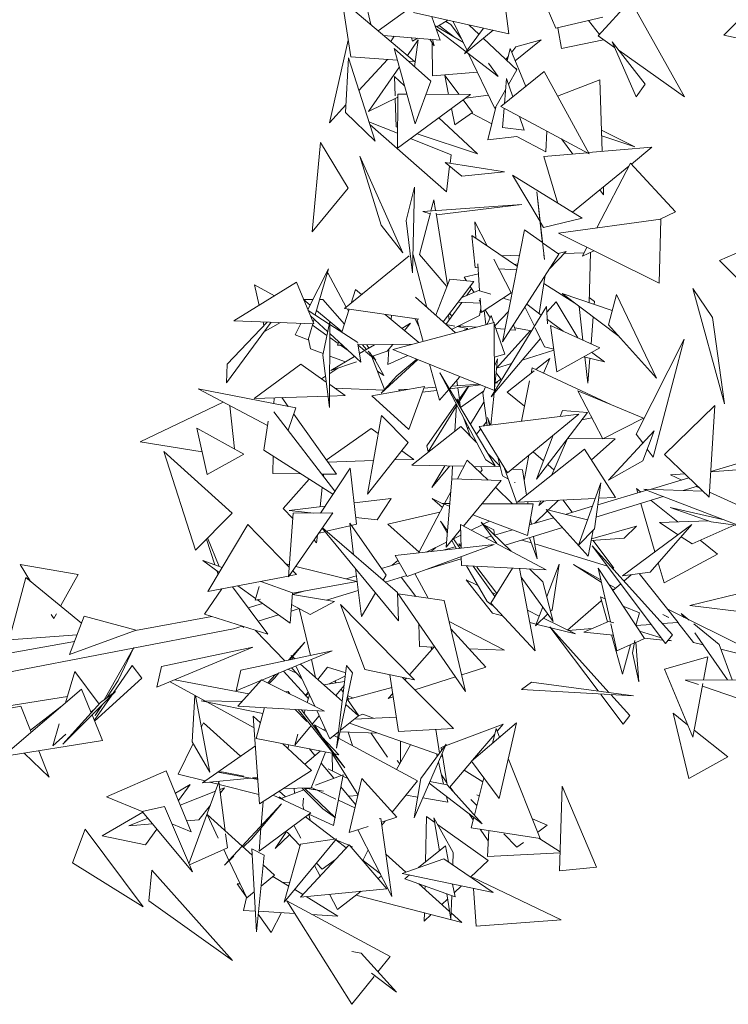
# Model space of a CAD drawing. Header units: metres. Extents: x -14.5 to 19.7, y -19.1 to 4.
# Tile 213 of 218: x 19.096 to 19.402, y 2.333 to 2.76. Entities that reach past the tile are written whole.
import ezdxf

# ---------------------------------------------------------------- set-up
doc = ezdxf.new("R2010")
doc.units = ezdxf.units.M
doc.layers.add('G-IMPT', color=7, linetype='Continuous', lineweight=5)
doc.layers.add('L-PLNT', color=7, linetype='Continuous', lineweight=5, true_color=0x005900)

# ---------------------------------------------------------------- blocks, each defined once
blk = doc.blocks.new('ÁRVORES ORNAMENTAIS - Pequeno e Médio Porte - Ipê-roxo-2976198-A')
at = {"layer": 'G-IMPT', "color": 253, "true_color": 0xaaaaaa}
for p, q in [((8.85274, 2.75586), (8.83804, 2.78985)), ((8.82912, 2.77915), (8.83244, 2.75345)), ((8.76402, 2.74344), (8.76028, 2.76787)), ((8.79169, 2.74144), (8.76028, 2.76787)), ((8.77034, 2.76834), (8.77274, 2.75739)), ((8.79605, 2.76933), (8.77589, 2.75473)), ((8.87115, 2.75253), (8.88512, 2.76785)), ((8.88512, 2.76785), (8.90841, 2.72609)), ((8.83244, 2.75345), (8.79113, 2.76259)), ((8.92552, 2.75282), (8.93767, 2.76514)), ((8.7991, 2.76082), (8.80272, 2.75074)), ((8.81276, 2.74962), (8.80053, 2.75685)), ((8.80124, 2.75643), (8.80607, 2.75928)), ((8.8091, 2.75178), (8.80226, 2.75704)), ((8.80738, 2.75739), (8.80513, 2.75873)), ((8.80738, 2.75739), (8.81196, 2.7513)), ((8.81436, 2.74627), (8.80838, 2.75877)), ((8.81953, 2.75328), (8.81532, 2.75724)), ((8.85274, 2.75586), (8.87307, 2.76066)), ((8.87165, 2.75307), (8.86695, 2.75921)), ((8.77828, 2.75272), (8.80272, 2.75074)), ((8.81393, 2.74568), (8.80096, 2.75564)), ((8.82145, 2.75588), (8.81322, 2.74472)), ((8.82569, 2.75494), (8.81322, 2.74472)), ((8.8553, 2.74709), (8.8536, 2.75607)), ((8.87115, 2.75253), (8.87822, 2.74751)), ((8.92552, 2.75282), (8.94525, 2.74852)), ((8.76291, 2.7507), (8.75482, 2.71497)), ((8.7828, 2.75235), (8.78134, 2.75015)), ((8.78857, 2.74406), (8.79327, 2.75082)), ((8.79079, 2.75028), (8.79028, 2.75175)), ((8.79079, 2.75028), (8.79291, 2.75153)), ((8.79169, 2.73918), (8.79327, 2.75082)), ((8.7983, 2.75109), (8.80019, 2.74816)), ((8.79927, 2.7496), (8.79944, 2.73523)), ((8.80019, 2.74816), (8.79944, 2.751)), ((8.83595, 2.73782), (8.82145, 2.75147)), ((8.83522, 2.74181), (8.8464, 2.75084)), ((8.83542, 2.7478), (8.8464, 2.75084)), ((8.87334, 2.75086), (8.8553, 2.74709)), ((8.87714, 2.74999), (8.89144, 2.73167)), ((8.87714, 2.74999), (8.88749, 2.72613)), ((8.78289, 2.7471), (8.79867, 2.73291)), ((8.78289, 2.7471), (8.79196, 2.71445)), ((8.82784, 2.73499), (8.81417, 2.7455)), ((8.82643, 2.72107), (8.81506, 2.74481)), ((8.83178, 2.74174), (8.83309, 2.74702)), ((8.83977, 2.73063), (8.83309, 2.74702)), ((8.83542, 2.7478), (8.83369, 2.74555)), ((8.88015, 2.74614), (8.90841, 2.72609)), ((8.76306, 2.74309), (8.76171, 2.71932)), ((8.76306, 2.74309), (8.77459, 2.70701)), ((8.76402, 2.74344), (8.78431, 2.74197)), ((8.78001, 2.74228), (8.76761, 2.72884)), ((8.78896, 2.74164), (8.79169, 2.74144)), ((8.82361, 2.7407), (8.82784, 2.73499)), ((8.83227, 2.7437), (8.83119, 2.7423)), ((8.77174, 2.7198), (8.78512, 2.73908)), ((8.79944, 2.73523), (8.81887, 2.73686)), ((8.80641, 2.72723), (8.80473, 2.73541)), ((8.80473, 2.73541), (8.81092, 2.72721)), ((8.829, 2.72194), (8.84773, 2.73706)), ((8.83595, 2.73782), (8.83235, 2.73148)), ((8.83499, 2.73876), (8.83585, 2.73828)), ((8.84773, 2.73706), (8.86725, 2.70154)), ((8.78302, 2.73501), (8.78328, 2.72661)), ((8.78302, 2.73501), (8.78737, 2.73096)), ((8.79867, 2.73291), (8.79196, 2.71445)), ((8.83147, 2.73409), (8.83055, 2.72319)), ((8.83147, 2.73409), (8.83416, 2.7261)), ((8.87185, 2.73346), (8.85354, 2.72649)), ((8.87185, 2.73346), (8.87285, 2.7025)), ((8.89144, 2.73167), (8.88749, 2.72613)), ((8.78431, 2.70395), (8.78442, 2.72733)), ((8.78431, 2.70395), (8.8159, 2.72719)), ((8.78442, 2.72733), (8.78839, 2.72731)), ((8.79662, 2.72727), (8.8159, 2.72719)), ((8.82365, 2.72688), (8.81365, 2.72554)), ((8.83106, 2.72922), (8.82643, 2.72107)), ((8.7619, 2.72265), (8.75482, 2.71497)), ((8.78441, 2.72604), (8.77174, 2.7198)), ((8.78332, 2.72551), (8.7837, 2.71322)), ((8.81271, 2.72484), (8.81679, 2.71944)), ((8.76171, 2.71932), (8.77459, 2.70701)), ((8.80913, 2.71402), (8.80767, 2.72113)), ((8.80913, 2.71402), (8.81679, 2.71944)), ((8.82503, 2.71453), (8.81625, 2.71906)), ((8.82331, 2.70762), (8.82682, 2.72176)), ((8.829, 2.72194), (8.86725, 2.70154)), ((8.83039, 2.7212), (8.82969, 2.71296)), ((8.78434, 2.71037), (8.77192, 2.71537)), ((8.80542, 2.68501), (8.7723, 2.71417)), ((8.80222, 2.71713), (8.81894, 2.70156)), ((8.83701, 2.71767), (8.83902, 2.71169)), ((8.7837, 2.71322), (8.78435, 2.713)), ((8.7928, 2.7102), (8.81894, 2.70156)), ((8.82969, 2.71296), (8.83902, 2.71169)), ((8.84887, 2.71134), (8.84848, 2.70242)), ((8.87255, 2.71177), (8.88699, 2.70456)), ((8.75092, 2.70637), (8.74733, 2.66769)), ((8.75092, 2.70637), (8.7629, 2.68658)), ((8.80746, 2.70107), (8.78996, 2.70811)), ((8.83588, 2.70895), (8.82331, 2.70762)), ((8.84848, 2.70242), (8.83587, 2.70893)), ((8.85517, 2.70798), (8.86013, 2.70141)), ((8.87263, 2.70923), (8.88699, 2.70456)), ((8.84763, 2.70034), (8.86646, 2.70196)), ((8.86699, 2.702), (8.89438, 2.70435)), ((8.88546, 2.69704), (8.89438, 2.70435)), ((8.78654, 2.6587), (8.76796, 2.70053)), ((8.77727, 2.67064), (8.76796, 2.70053)), ((8.83054, 2.6937), (8.80486, 2.69771)), ((8.81206, 2.69184), (8.80486, 2.69771)), ((8.80699, 2.69738), (8.80746, 2.70107)), ((8.85372, 2.68006), (8.84763, 2.70034)), ((8.88505, 2.69749), (8.87057, 2.66945)), ((8.9045, 2.67639), (8.88505, 2.69749)), ((8.80542, 2.68501), (8.80683, 2.69611)), ((8.83054, 2.6937), (8.81206, 2.69184)), ((8.86, 2.6762), (8.88435, 2.69614)), ((8.84595, 2.67221), (8.83397, 2.69221)), ((8.83397, 2.69221), (8.86415, 2.67365)), ((8.7629, 2.68658), (8.74733, 2.66769)), ((8.78799, 2.67262), (8.79168, 2.68701)), ((8.79083, 2.65003), (8.79168, 2.68701)), ((8.8446, 2.68499), (8.8467, 2.66503)), ((8.8446, 2.68499), (8.84791, 2.65571)), ((8.87185, 2.6859), (8.87345, 2.68378)), ((8.87334, 2.68712), (8.87345, 2.68378)), ((8.79872, 2.6768), (8.80002, 2.68166)), ((8.80078, 2.67695), (8.80002, 2.68166)), ((8.79372, 2.65799), (8.79851, 2.67599)), ((8.79524, 2.67655), (8.83809, 2.67964)), ((8.79524, 2.67655), (8.79837, 2.67546)), ((8.80596, 2.64485), (8.80096, 2.6758)), ((8.80108, 2.6751), (8.83809, 2.67964)), ((8.9045, 2.67639), (8.89768, 2.67314)), ((8.78799, 2.67262), (8.79083, 2.65003)), ((8.81821, 2.66498), (8.81772, 2.67201)), ((8.82305, 2.66167), (8.81772, 2.67201)), ((8.8475, 2.66961), (8.84607, 2.67201)), ((8.8475, 2.66961), (8.86415, 2.67365)), ((8.89819, 2.67321), (8.85396, 2.66718)), ((8.89819, 2.67321), (8.8975, 2.64556)), ((8.78654, 2.6587), (8.77727, 2.67064)), ((8.83926, 2.66859), (8.82974, 2.62012)), ((8.84705, 2.66307), (8.83926, 2.66859)), ((8.81781, 2.65227), (8.81646, 2.66617)), ((8.83615, 2.65273), (8.81646, 2.66617)), ((8.8467, 2.66503), (8.84695, 2.66315)), ((8.85404, 2.65813), (8.84708, 2.66305)), ((8.8975, 2.64556), (8.85396, 2.66718)), ((8.84978, 2.65147), (8.85721, 2.65922)), ((8.85373, 2.65834), (8.85721, 2.65922)), ((8.86503, 2.65871), (8.85641, 2.65839)), ((8.86626, 2.66108), (8.86426, 2.65721)), ((8.86925, 2.65959), (8.86426, 2.65721)), ((8.86719, 2.63706), (8.86775, 2.6588)), ((8.92355, 2.65535), (8.9391, 2.66218)), ((8.78934, 2.65732), (8.76128, 2.63453)), ((8.79701, 2.63503), (8.79101, 2.65784)), ((8.80563, 2.64402), (8.79372, 2.65799)), ((8.83348, 2.64141), (8.826, 2.65594)), ((8.83712, 2.65768), (8.82931, 2.6574)), ((8.85404, 2.65813), (8.82974, 2.62012)), ((8.84764, 2.65777), (8.84791, 2.65571)), ((8.92355, 2.65535), (8.95358, 2.62532)), ((8.7455, 2.63407), (8.75443, 2.65175)), ((8.7487, 2.63177), (8.75443, 2.65175)), ((8.81781, 2.65227), (8.81908, 2.6522)), ((8.81976, 2.64223), (8.81896, 2.65394)), ((8.82818, 2.65171), (8.83587, 2.6513)), ((8.83499, 2.65359), (8.83639, 2.65395)), ((8.75409, 2.64998), (8.75371, 2.64924)), ((8.75409, 2.64998), (8.76213, 2.63521)), ((8.8069, 2.64728), (8.80081, 2.63164)), ((8.8069, 2.64728), (8.81734, 2.64629)), ((8.81734, 2.64629), (8.8119, 2.63916)), ((8.81317, 2.64807), (8.81926, 2.64961)), ((8.81317, 2.64807), (8.81411, 2.6466)), ((8.84553, 2.63246), (8.84821, 2.64901)), ((8.74053, 2.64589), (8.71352, 2.62919)), ((8.72236, 2.64476), (8.73102, 2.64001)), ((8.72236, 2.64476), (8.72441, 2.63593)), ((8.74053, 2.64589), (8.74809, 2.62792)), ((8.76606, 2.64285), (8.76416, 2.63687)), ((8.76606, 2.64285), (8.76875, 2.64059)), ((8.81189, 2.63916), (8.81939, 2.64235)), ((8.81408, 2.64009), (8.8163, 2.6432)), ((8.8157, 2.64414), (8.81739, 2.6415)), ((8.81939, 2.64235), (8.82462, 2.64073)), ((8.86096, 2.63692), (8.84762, 2.6454)), ((8.92052, 2.63072), (8.91208, 2.64318)), ((8.91208, 2.64318), (8.92578, 2.59325)), ((8.74771, 2.63846), (8.74364, 2.63851)), ((8.74365, 2.63846), (8.74651, 2.63607)), ((8.75201, 2.6384), (8.7506, 2.63842)), ((8.75201, 2.6384), (8.76129, 2.62782)), ((8.80931, 2.62405), (8.7921, 2.6394)), ((8.8119, 2.63916), (8.80399, 2.6288)), ((8.81958, 2.6381), (8.8201, 2.63729)), ((8.82041, 2.63288), (8.81998, 2.63906)), ((8.82041, 2.63288), (8.83348, 2.64141)), ((8.82993, 2.63909), (8.83278, 2.63821)), ((8.85292, 2.63739), (8.84893, 2.63297)), ((8.86227, 2.62188), (8.85292, 2.63739)), ((8.85551, 2.64103), (8.8772, 2.63367)), ((8.85551, 2.64103), (8.88015, 2.62249)), ((8.86948, 2.63757), (8.86725, 2.63934)), ((8.86948, 2.63757), (8.86938, 2.63632)), ((8.87901, 2.64056), (8.87559, 2.62756)), ((8.87901, 2.64056), (8.89631, 2.60448)), ((8.75477, 2.62783), (8.74563, 2.63377)), ((8.74927, 2.63376), (8.76025, 2.62456)), ((8.76333, 2.63424), (8.76017, 2.62432)), ((8.79356, 2.62995), (8.76128, 2.63453)), ((8.76261, 2.63434), (8.76308, 2.63347)), ((8.80522, 2.6277), (8.81204, 2.63723)), ((8.81048, 2.63731), (8.82013, 2.63685)), ((8.81979, 2.63157), (8.82029, 2.6346)), ((8.82173, 2.63374), (8.82244, 2.62758)), ((8.82219, 2.63404), (8.82442, 2.63058)), ((8.84879, 2.63547), (8.82477, 2.5964)), ((8.82657, 2.62725), (8.83232, 2.63325)), ((8.8394, 2.63523), (8.84353, 2.6269)), ((8.84017, 2.63644), (8.8465, 2.63174)), ((8.84879, 2.63547), (8.84922, 2.62789)), ((8.86289, 2.63547), (8.86453, 2.62085)), ((8.74809, 2.62792), (8.71352, 2.62919)), ((8.75408, 2.62451), (8.74665, 2.63135)), ((8.74779, 2.62862), (8.74817, 2.62995)), ((8.75195, 2.61437), (8.755, 2.62891)), ((8.75489, 2.59176), (8.755, 2.62891)), ((8.77895, 2.63202), (8.79349, 2.6198)), ((8.78155, 2.62983), (8.7817, 2.63163)), ((8.79087, 2.63033), (8.7918, 2.63016)), ((8.79178, 2.6302), (8.79361, 2.62661)), ((8.79538, 2.62031), (8.79264, 2.63008)), ((8.80661, 2.62965), (8.80633, 2.63186)), ((8.80777, 2.63127), (8.80681, 2.63249)), ((8.81979, 2.63157), (8.8077, 2.62549)), ((8.82311, 2.62776), (8.82483, 2.63147)), ((8.82483, 2.63147), (8.82587, 2.6285)), ((8.84911, 2.6298), (8.85591, 2.62476)), ((8.86895, 2.63091), (8.86801, 2.61927)), ((8.92052, 2.63072), (8.92578, 2.59325)), ((8.71025, 2.60236), (8.72961, 2.6286)), ((8.71059, 2.61048), (8.72787, 2.62867)), ((8.72609, 2.62873), (8.72645, 2.62717)), ((8.7337, 2.62845), (8.72701, 2.62474)), ((8.74001, 2.62321), (8.7425, 2.62813)), ((8.74559, 2.62097), (8.7476, 2.62794)), ((8.74742, 2.62733), (8.75373, 2.62287)), ((8.76706, 2.61984), (8.75499, 2.62768)), ((8.82605, 2.62855), (8.78231, 2.6168)), ((8.78987, 2.62817), (8.78616, 2.62596)), ((8.78987, 2.62817), (8.78727, 2.62503)), ((8.80531, 2.62763), (8.80906, 2.62693)), ((8.81014, 2.62672), (8.81477, 2.62586)), ((8.81093, 2.62712), (8.81852, 2.62653)), ((8.81152, 2.62646), (8.81101, 2.62711)), ((8.81289, 2.62501), (8.81477, 2.62586)), ((8.82629, 2.59911), (8.82605, 2.62855)), ((8.82606, 2.62804), (8.82657, 2.62725)), ((8.82606, 2.62797), (8.83067, 2.6148)), ((8.82679, 2.62588), (8.83081, 2.62557)), ((8.84181, 2.62504), (8.82718, 2.60878)), ((8.83311, 2.62539), (8.83535, 2.62521)), ((8.83441, 2.62743), (8.83535, 2.62521)), ((8.83499, 2.62624), (8.84232, 2.62495)), ((8.84388, 2.6262), (8.84795, 2.61798)), ((8.85048, 2.62723), (8.87176, 2.61757)), ((8.85048, 2.62723), (8.85325, 2.60716)), ((8.87559, 2.62756), (8.89631, 2.60448)), ((8.74559, 2.62097), (8.74001, 2.62321)), ((8.74668, 2.61705), (8.7457, 2.62135)), ((8.76843, 2.61131), (8.75498, 2.62368)), ((8.75498, 2.62199), (8.75862, 2.61942)), ((8.84616, 2.62159), (8.82477, 2.5964)), ((8.88757, 2.58017), (8.90838, 2.62132)), ((8.89493, 2.57028), (8.90838, 2.62132)), ((8.74668, 2.61705), (8.7521, 2.61504)), ((8.75884, 2.62013), (8.75837, 2.61866)), ((8.75837, 2.61866), (8.76041, 2.61869)), ((8.75967, 2.61868), (8.76288, 2.61641)), ((8.76715, 2.61925), (8.76843, 2.61131)), ((8.76724, 2.61871), (8.77004, 2.61636)), ((8.76744, 2.61879), (8.79094, 2.61912)), ((8.77428, 2.61888), (8.76783, 2.61504)), ((8.76919, 2.61881), (8.77089, 2.61687)), ((8.77105, 2.61884), (8.77182, 2.61742)), ((8.78224, 2.619), (8.77979, 2.61605)), ((8.78002, 2.61029), (8.78054, 2.61696)), ((8.82629, 2.59911), (8.78231, 2.6168)), ((8.85196, 2.6165), (8.83819, 2.6122)), ((8.84795, 2.61798), (8.85189, 2.61699)), ((8.87176, 2.61757), (8.85325, 2.60716)), ((8.75195, 2.61437), (8.75489, 2.59176)), ((8.75495, 2.61399), (8.7618, 2.61146)), ((8.76573, 2.61379), (8.75548, 2.6077)), ((8.77049, 2.61599), (8.77493, 2.61227)), ((8.77158, 2.61609), (8.77493, 2.61227)), ((8.77251, 2.61556), (8.77287, 2.61462)), ((8.77322, 2.6137), (8.77866, 2.59949)), ((8.77979, 2.61605), (8.77351, 2.61389)), ((8.7737, 2.61396), (8.77413, 2.61318)), ((8.77437, 2.61274), (8.7783, 2.60552)), ((8.7772, 2.59786), (8.79313, 2.61245)), ((8.78002, 2.61029), (8.78877, 2.6142)), ((8.78404, 2.60549), (8.79268, 2.61263)), ((8.82617, 2.61355), (8.83067, 2.6148)), ((8.8262, 2.60961), (8.82759, 2.6128)), ((8.82628, 2.59981), (8.82759, 2.6128)), ((8.85015, 2.61289), (8.84418, 2.60816)), ((8.85015, 2.61289), (8.8474, 2.60665)), ((8.86493, 2.61372), (8.87379, 2.6115)), ((8.86534, 2.61362), (8.86662, 2.60219)), ((8.8675, 2.61308), (8.86662, 2.60219)), ((8.86827, 2.6156), (8.87379, 2.6115)), ((8.71059, 2.61048), (8.71025, 2.60236)), ((8.74243, 2.61051), (8.72231, 2.59564)), ((8.74243, 2.61051), (8.75347, 2.60264)), ((8.75849, 2.60873), (8.75493, 2.60647)), ((8.76649, 2.61148), (8.75548, 2.6077)), ((8.8025, 2.59496), (8.79815, 2.61043)), ((8.83361, 2.61078), (8.82718, 2.60877)), ((8.84204, 2.60645), (8.84253, 2.60893)), ((8.84253, 2.60893), (8.8769, 2.59287)), ((8.75313, 2.60533), (8.75132, 2.60418)), ((8.77563, 2.60741), (8.7783, 2.60552)), ((8.78404, 2.60549), (8.7772, 2.59786)), ((8.82248, 2.56901), (8.80262, 2.60676)), ((8.82648, 2.56654), (8.80262, 2.60676)), ((8.81104, 2.60479), (8.80673, 2.59984)), ((8.81029, 2.60117), (8.80998, 2.60358)), ((8.82904, 2.60403), (8.82653, 2.60227)), ((8.82904, 2.60403), (8.82697, 2.60667)), ((8.84341, 2.60754), (8.83179, 2.59831)), ((8.83792, 2.58574), (8.84141, 2.60332)), ((8.7403, 2.59153), (8.69797, 2.59974)), ((8.728, 2.5839), (8.69797, 2.59974)), ((8.75492, 2.60162), (8.7616, 2.59685)), ((8.77844, 2.59925), (8.75703, 2.60011)), ((8.79591, 2.60081), (8.77321, 2.59675)), ((8.78466, 2.5993), (8.7894, 2.59965)), ((8.78466, 2.5993), (8.7856, 2.59897)), ((8.78916, 2.58218), (8.79591, 2.60081)), ((8.79501, 2.59835), (8.80132, 2.59914)), ((8.79565, 2.60011), (8.80094, 2.60049)), ((8.80644, 2.5995), (8.8025, 2.59496)), ((8.80674, 2.59982), (8.82029, 2.60152)), ((8.80773, 2.60099), (8.81949, 2.60185)), ((8.81041, 2.59441), (8.81492, 2.60085)), ((8.81105, 2.59532), (8.81041, 2.60028)), ((8.81064, 2.59376), (8.81501, 2.60086)), ((8.82117, 2.59798), (8.82234, 2.6007)), ((8.82653, 2.60231), (8.82748, 2.60243)), ((8.82654, 2.60236), (8.82748, 2.60243)), ((8.75426, 2.59662), (8.72231, 2.59564)), ((8.73083, 2.59337), (8.73087, 2.5959)), ((8.73693, 2.59219), (8.73421, 2.596)), ((8.7616, 2.59685), (8.7549, 2.59664)), ((8.78916, 2.58218), (8.77321, 2.59675)), ((8.80995, 2.5944), (8.81003, 2.59551)), ((8.81109, 2.59249), (8.81003, 2.59551)), ((8.82149, 2.59873), (8.81153, 2.59174)), ((8.82306, 2.58387), (8.82117, 2.59798)), ((8.8247, 2.58407), (8.8261, 2.59796)), ((8.83922, 2.59227), (8.83179, 2.59831)), ((8.87311, 2.57821), (8.86233, 2.59899)), ((8.89074, 2.58705), (8.86233, 2.59899)), ((8.7089, 2.59397), (8.67296, 2.57683)), ((8.71375, 2.57378), (8.71171, 2.59249)), ((8.7403, 2.59153), (8.73699, 2.58186)), ((8.79692, 2.57515), (8.80967, 2.59336)), ((8.7976, 2.57256), (8.80983, 2.59243)), ((8.80911, 2.58139), (8.80986, 2.593)), ((8.8115, 2.59179), (8.81114, 2.59457)), ((8.8217, 2.59399), (8.81585, 2.58446)), ((8.89983, 2.57141), (8.92164, 2.59261)), ((8.91907, 2.55289), (8.92164, 2.59261)), ((8.73083, 2.58989), (8.75716, 2.55554)), ((8.75783, 2.56284), (8.73936, 2.58877)), ((8.7773, 2.58825), (8.77136, 2.55422)), ((8.7773, 2.58825), (8.78894, 2.57652)), ((8.81567, 2.57945), (8.81302, 2.58701)), ((8.81963, 2.58344), (8.86267, 2.58886)), ((8.82405, 2.58399), (8.82319, 2.58733)), ((8.82319, 2.58733), (8.82457, 2.58406)), ((8.83181, 2.56342), (8.86267, 2.58886)), ((8.86648, 2.58962), (8.8444, 2.56065)), ((8.85565, 2.59044), (8.85467, 2.58785)), ((8.85565, 2.59044), (8.86648, 2.58962)), ((8.86404, 2.58642), (8.8684, 2.58729)), ((8.87311, 2.57821), (8.89074, 2.58705)), ((8.69742, 2.58278), (8.71781, 2.57155)), ((8.69742, 2.58278), (8.70192, 2.56279)), ((8.7264, 2.57329), (8.72828, 2.58574)), ((8.77291, 2.58262), (8.75344, 2.569)), ((8.77291, 2.58262), (8.77593, 2.58043)), ((8.81169, 2.58344), (8.79049, 2.5667)), ((8.81169, 2.58344), (8.81847, 2.57664)), ((8.81504, 2.58315), (8.81461, 2.58245)), ((8.82025, 2.58242), (8.81839, 2.58019)), ((8.83181, 2.56342), (8.81963, 2.58344)), ((8.82284, 2.5855), (8.82128, 2.58364)), ((8.85161, 2.57974), (8.8444, 2.56065)), ((8.85786, 2.57827), (8.85112, 2.56257)), ((8.87848, 2.57812), (8.85786, 2.57827)), ((8.87848, 2.57812), (8.86816, 2.56914)), ((8.89532, 2.5817), (8.87552, 2.56027)), ((8.88757, 2.58017), (8.8904, 2.57637)), ((8.89532, 2.5817), (8.89046, 2.5686)), ((8.69973, 2.57248), (8.67296, 2.57683)), ((8.78894, 2.57652), (8.77136, 2.55422)), ((8.79692, 2.57515), (8.7976, 2.57256)), ((8.86524, 2.57372), (8.83623, 2.5508)), ((8.87856, 2.5528), (8.86524, 2.57372)), ((8.89236, 2.57373), (8.89493, 2.57028)), ((8.91979, 2.56403), (8.95399, 2.5741)), ((8.71272, 2.54595), (8.68323, 2.57275)), ((8.69691, 2.53003), (8.68323, 2.57275)), ((8.71781, 2.57155), (8.70192, 2.56279)), ((8.7264, 2.57329), (8.75631, 2.55426)), ((8.7303, 2.56323), (8.73043, 2.57072)), ((8.79127, 2.56929), (8.78303, 2.56903)), ((8.78616, 2.573), (8.79127, 2.56929)), ((8.82346, 2.57163), (8.82862, 2.56646)), ((8.82975, 2.56213), (8.82762, 2.5703)), ((8.84107, 2.57106), (8.83907, 2.56009)), ((8.84742, 2.56864), (8.84291, 2.57257)), ((8.91907, 2.55289), (8.89983, 2.57141)), ((8.75088, 2.54607), (8.76378, 2.56552)), ((8.77389, 2.56874), (8.75408, 2.5681)), ((8.76656, 2.54122), (8.76378, 2.56552)), ((8.81306, 2.56627), (8.79049, 2.5667)), ((8.80477, 2.56643), (8.79907, 2.55716)), ((8.80681, 2.56639), (8.79907, 2.55716)), ((8.80777, 2.5609), (8.80813, 2.56637)), ((8.81448, 2.56898), (8.81019, 2.5608)), ((8.82346, 2.56029), (8.81448, 2.56898)), ((8.82874, 2.56598), (8.81736, 2.56619)), ((8.82088, 2.56462), (8.82035, 2.56614)), ((8.82248, 2.56901), (8.82648, 2.56654)), ((8.83061, 2.56528), (8.83612, 2.55003)), ((8.83829, 2.56479), (8.83382, 2.56507)), ((8.85201, 2.56464), (8.84926, 2.56703)), ((8.89046, 2.5686), (8.87552, 2.56027)), ((8.93759, 2.56519), (8.91978, 2.56384)), ((8.7303, 2.56323), (8.74248, 2.56306)), ((8.73482, 2.54805), (8.74605, 2.56078)), ((8.75149, 2.56293), (8.75783, 2.56284)), ((8.75221, 2.56199), (8.75231, 2.56292)), ((8.80775, 2.5609), (8.8053, 2.53132)), ((8.80775, 2.5609), (8.82906, 2.56008)), ((8.82005, 2.5636), (8.82088, 2.56462)), ((8.82975, 2.56213), (8.83225, 2.56073)), ((8.83829, 2.56479), (8.84011, 2.55386)), ((8.89354, 2.5563), (8.91037, 2.56126)), ((8.90857, 2.563), (8.90238, 2.56253)), ((8.90727, 2.56035), (8.90238, 2.56253)), ((8.75087, 2.54878), (8.75172, 2.55717)), ((8.82906, 2.56008), (8.81281, 2.54041)), ((8.83407, 2.55004), (8.82667, 2.55719)), ((8.83499, 2.55941), (8.8351, 2.55914)), ((8.87224, 2.55911), (8.86256, 2.53219)), ((8.86946, 2.53924), (8.87224, 2.55911)), ((8.88961, 2.55515), (8.88771, 2.55669)), ((8.88827, 2.55475), (8.88771, 2.55669)), ((8.90795, 2.55583), (8.91406, 2.55771)), ((8.9148, 2.55699), (8.91354, 2.55755)), ((8.78147, 2.55231), (8.7655, 2.55047)), ((8.77542, 2.54307), (8.78147, 2.55231)), ((8.8044, 2.54976), (8.7992, 2.5524)), ((8.80368, 2.54839), (8.7992, 2.5524)), ((8.80728, 2.55525), (8.8046, 2.55015)), ((8.86983, 2.55239), (8.83623, 2.5508)), ((8.87016, 2.54421), (8.89928, 2.55317)), ((8.87092, 2.54964), (8.89216, 2.5559)), ((8.87856, 2.5528), (8.87131, 2.55246)), ((8.91632, 2.55553), (8.89086, 2.5564)), ((8.93197, 2.54065), (8.89086, 2.5564)), ((8.93675, 2.5472), (8.91921, 2.55503)), ((8.73482, 2.54805), (8.739, 2.54375)), ((8.75282, 2.549), (8.73742, 2.54722)), ((8.80447, 2.54989), (8.79338, 2.52875)), ((8.80676, 2.54903), (8.80375, 2.55016)), ((8.80686, 2.55014), (8.80375, 2.55016)), ((8.843, 2.55), (8.82081, 2.55009)), ((8.84053, 2.53638), (8.843, 2.55)), ((8.84058, 2.55101), (8.84075, 2.55001)), ((8.84771, 2.55134), (8.84547, 2.54939)), ((8.84628, 2.55127), (8.84547, 2.54939)), ((8.85396, 2.55164), (8.84952, 2.54733)), ((8.85578, 2.55172), (8.85979, 2.54637)), ((8.85682, 2.54549), (8.86859, 2.54896)), ((8.89568, 2.52926), (8.8896, 2.55019)), ((8.90554, 2.54219), (8.89403, 2.55155)), ((8.92557, 2.5431), (8.9022, 2.54842)), ((8.91996, 2.54223), (8.9022, 2.54842)), ((8.71272, 2.54595), (8.69691, 2.53003)), ((8.7563, 2.54609), (8.73713, 2.51844)), ((8.73917, 2.54602), (8.73713, 2.51844)), ((8.74806, 2.54606), (8.73742, 2.54722)), ((8.73917, 2.54602), (8.7563, 2.54609)), ((8.77542, 2.54307), (8.76623, 2.54407)), ((8.78008, 2.54119), (8.80263, 2.54639)), ((8.84053, 2.53638), (8.81682, 2.54526)), ((8.84136, 2.54094), (8.85178, 2.54401)), ((8.84912, 2.54694), (8.84364, 2.54161)), ((8.84856, 2.54757), (8.86648, 2.54307)), ((8.84856, 2.54757), (8.86683, 2.52737)), ((8.71958, 2.54109), (8.70221, 2.51208)), ((8.71958, 2.54109), (8.73745, 2.52267)), ((8.7847, 2.49948), (8.75172, 2.53948)), ((8.78421, 2.51165), (8.75183, 2.53965)), ((8.76371, 2.54055), (8.75358, 2.53814)), ((8.77931, 2.51921), (8.76358, 2.54162)), ((8.76358, 2.54162), (8.76529, 2.52801)), ((8.76656, 2.54122), (8.76425, 2.54067)), ((8.78008, 2.54119), (8.79361, 2.52919)), ((8.80581, 2.53751), (8.80291, 2.54253)), ((8.80589, 2.5384), (8.80291, 2.54253)), ((8.81177, 2.53082), (8.81149, 2.5411)), ((8.81149, 2.5411), (8.84866, 2.52154)), ((8.82122, 2.54109), (8.81618, 2.53863)), ((8.83347, 2.52953), (8.82053, 2.54204)), ((8.82723, 2.53282), (8.82053, 2.54204)), ((8.82415, 2.54251), (8.82141, 2.54118)), ((8.8259, 2.53883), (8.82158, 2.54102)), ((8.8308, 2.53211), (8.85563, 2.53975)), ((8.84183, 2.54352), (8.84221, 2.54119)), ((8.86821, 2.53493), (8.88765, 2.54039)), ((8.88166, 2.51886), (8.9116, 2.54109)), ((8.88237, 2.53514), (8.88765, 2.54039)), ((8.89363, 2.52051), (8.9116, 2.54109)), ((8.89761, 2.54192), (8.91881, 2.54263)), ((8.89761, 2.54192), (8.90568, 2.53669)), ((8.91176, 2.53274), (8.93002, 2.54085)), ((8.94372, 2.53897), (8.91996, 2.54223)), ((8.70709, 2.52294), (8.7021, 2.53526)), ((8.74929, 2.53318), (8.74962, 2.53646)), ((8.75295, 2.53799), (8.75023, 2.53734)), ((8.81155, 2.53889), (8.8053, 2.53132)), ((8.81162, 2.53641), (8.80844, 2.53486)), ((8.8224, 2.53536), (8.82486, 2.53608)), ((8.8259, 2.53883), (8.82624, 2.53651)), ((8.82626, 2.5365), (8.83407, 2.5388)), ((8.84141, 2.53537), (8.84469, 2.5263)), ((8.8431, 2.53589), (8.84469, 2.5263)), ((8.86946, 2.53924), (8.86256, 2.53219)), ((8.86889, 2.53866), (8.86683, 2.52737)), ((8.88237, 2.53514), (8.86806, 2.53414)), ((8.90701, 2.53583), (8.91176, 2.53274)), ((8.70529, 2.52358), (8.70165, 2.53481)), ((8.74816, 2.53434), (8.74929, 2.53318)), ((8.78327, 2.52762), (8.82607, 2.53243)), ((8.78848, 2.51863), (8.82607, 2.53243)), ((8.80547, 2.53342), (8.79664, 2.52912)), ((8.79889, 2.52937), (8.80082, 2.53115)), ((8.80405, 2.52995), (8.80929, 2.5315)), ((8.80981, 2.5306), (8.80771, 2.53424)), ((8.81138, 2.53078), (8.80834, 2.535)), ((8.81059, 2.53188), (8.81134, 2.5321)), ((8.81175, 2.53157), (8.81084, 2.53276)), ((8.81172, 2.53253), (8.81084, 2.53276)), ((8.83811, 2.53436), (8.84223, 2.5331)), ((8.84363, 2.53267), (8.87516, 2.52303)), ((8.9032, 2.49338), (8.86848, 2.53193)), ((8.90022, 2.48965), (8.86848, 2.53193)), ((8.8689, 2.5342), (8.87789, 2.5222)), ((8.92271, 2.52823), (8.91525, 2.53429)), ((8.78848, 2.51863), (8.78327, 2.52762)), ((8.81197, 2.52329), (8.81186, 2.52722)), ((8.92271, 2.52823), (8.89959, 2.5158)), ((8.62095, 2.52374), (8.64616, 2.51948)), ((8.62095, 2.52374), (8.62552, 2.51644)), ((8.70717, 2.52035), (8.70003, 2.52546)), ((8.70843, 2.52246), (8.70003, 2.52546)), ((8.73615, 2.52401), (8.73752, 2.52367)), ((8.74028, 2.52299), (8.7667, 2.51648)), ((8.7773, 2.52208), (8.78514, 2.52439)), ((8.78444, 2.52559), (8.78198, 2.52346)), ((8.79624, 2.52148), (8.81189, 2.52629)), ((8.81197, 2.52329), (8.84866, 2.52154)), ((8.82304, 2.50775), (8.81411, 2.52319)), ((8.82642, 2.50994), (8.81696, 2.52305)), ((8.82726, 2.5113), (8.81862, 2.52259)), ((8.85416, 2.524), (8.84885, 2.51)), ((8.85123, 2.50419), (8.85416, 2.524)), ((8.86043, 2.52378), (8.87247, 2.51615)), ((8.86043, 2.52378), (8.87224, 2.5172)), ((8.877, 2.52247), (8.87789, 2.5222)), ((8.89959, 2.5158), (8.89707, 2.52446)), ((8.62339, 2.51818), (8.6163, 2.49119)), ((8.62339, 2.51818), (8.64755, 2.49839)), ((8.64616, 2.51948), (8.63866, 2.50602)), ((8.73716, 2.51878), (8.70221, 2.51208)), ((8.70663, 2.51945), (8.70608, 2.52113)), ((8.74059, 2.51943), (8.7374, 2.51882)), ((8.73897, 2.5211), (8.74059, 2.51943)), ((8.76212, 2.51761), (8.76644, 2.51888)), ((8.76603, 2.52212), (8.76866, 2.50129)), ((8.77931, 2.51921), (8.77801, 2.51701)), ((8.77898, 2.51617), (8.78825, 2.51902)), ((8.78592, 2.51831), (8.79226, 2.51001)), ((8.79174, 2.51983), (8.79755, 2.50923)), ((8.82462, 2.50702), (8.834, 2.52224)), ((8.83705, 2.52209), (8.84389, 2.48638)), ((8.85168, 2.49917), (8.83777, 2.51831)), ((8.84721, 2.51625), (8.84138, 2.52188)), ((8.89111, 2.4918), (8.8711, 2.5222)), ((8.87639, 2.49895), (8.8711, 2.5222)), ((8.88166, 2.51886), (8.89363, 2.52051)), ((8.88539, 2.51937), (8.88225, 2.51664)), ((8.88881, 2.51985), (8.90575, 2.4987)), ((8.72822, 2.49361), (8.71291, 2.51413)), ((8.72287, 2.5091), (8.71523, 2.51458)), ((8.72439, 2.5142), (8.72265, 2.50836)), ((8.73884, 2.51158), (8.72515, 2.51648)), ((8.73882, 2.51134), (8.7667, 2.51648)), ((8.82541, 2.50268), (8.81404, 2.51714)), ((8.81404, 2.51714), (8.81905, 2.51466)), ((8.84721, 2.51625), (8.85168, 2.49917)), ((8.87564, 2.5153), (8.87873, 2.51357)), ((8.88086, 2.51543), (8.87749, 2.51249)), ((8.70074, 2.50228), (8.70826, 2.51324)), ((8.73789, 2.49835), (8.73884, 2.51158)), ((8.73878, 2.51074), (8.74419, 2.51233)), ((8.73878, 2.51074), (8.75706, 2.50781)), ((8.75358, 2.50836), (8.76724, 2.51256)), ((8.77475, 2.51154), (8.76866, 2.50129)), ((8.78421, 2.51165), (8.7847, 2.49948)), ((8.78451, 2.51116), (8.80448, 2.50821)), ((8.78451, 2.51116), (8.81374, 2.4689)), ((8.82522, 2.5116), (8.82692, 2.51076)), ((8.8741, 2.50898), (8.87216, 2.50979)), ((8.87216, 2.50979), (8.87519, 2.499)), ((8.87685, 2.51346), (8.87795, 2.5129)), ((8.93708, 2.5125), (8.91071, 2.50609)), ((8.71965, 2.5051), (8.72589, 2.50694)), ((8.72265, 2.50836), (8.72493, 2.50878)), ((8.73789, 2.49835), (8.72365, 2.50855)), ((8.73847, 2.5065), (8.74655, 2.50221)), ((8.74655, 2.50221), (8.75706, 2.50781)), ((8.77015, 2.47832), (8.75963, 2.50652)), ((8.79168, 2.47385), (8.75963, 2.50652)), ((8.80448, 2.50821), (8.81374, 2.4689)), ((8.82304, 2.50775), (8.82541, 2.50602)), ((8.82462, 2.50702), (8.84389, 2.48638)), ((8.84712, 2.50544), (8.84402, 2.49726)), ((8.87246, 2.50811), (8.8579, 2.49542)), ((8.88899, 2.50284), (8.88192, 2.50575)), ((8.94769, 2.5016), (8.91071, 2.50609)), ((8.63441, 2.5022), (8.63553, 2.5004)), ((8.63668, 2.50247), (8.63553, 2.5004)), ((8.64869, 2.50138), (8.64234, 2.4848)), ((8.64869, 2.50138), (8.67123, 2.4954)), ((8.67091, 2.49528), (8.704, 2.50125)), ((8.72822, 2.49361), (8.70074, 2.50228)), ((8.724, 2.49927), (8.73282, 2.50198)), ((8.73827, 2.50366), (8.74179, 2.50474)), ((8.74175, 2.50473), (8.74659, 2.4844)), ((8.82541, 2.50268), (8.82967, 2.50162)), ((8.84051, 2.50403), (8.84562, 2.50149)), ((8.84935, 2.50238), (8.84402, 2.49726)), ((8.85123, 2.50419), (8.85054, 2.50353)), ((8.88899, 2.50284), (8.88745, 2.49735)), ((8.89911, 2.50221), (8.90161, 2.50082)), ((8.90073, 2.50127), (8.90161, 2.50082)), ((8.90119, 2.5044), (8.94798, 2.48117)), ((8.90707, 2.50261), (8.91053, 2.49976)), ((8.90707, 2.50261), (8.90827, 2.50088)), ((8.71333, 2.49599), (8.71705, 2.49713)), ((8.71779, 2.49655), (8.71678, 2.49705)), ((8.79379, 2.48827), (8.79348, 2.49818)), ((8.80663, 2.49909), (8.83063, 2.48666)), ((8.84154, 2.49866), (8.84429, 2.49797)), ((8.84466, 2.49788), (8.8613, 2.49373)), ((8.84747, 2.50058), (8.8613, 2.49373)), ((8.87578, 2.46842), (8.85022, 2.49688)), ((8.87109, 2.46905), (8.85022, 2.49688)), ((8.87562, 2.49919), (8.86492, 2.49446)), ((8.87562, 2.49919), (8.87786, 2.49849)), ((8.87924, 2.48641), (8.87659, 2.49808)), ((8.89405, 2.49786), (8.88746, 2.49739)), ((8.90575, 2.4987), (8.89886, 2.49821)), ((8.91239, 2.49005), (8.90556, 2.49869)), ((8.91254, 2.49811), (8.92348, 2.48911)), ((8.59854, 2.47385), (8.71333, 2.49599)), ((8.6163, 2.49119), (8.64563, 2.49339)), ((8.64234, 2.4848), (8.67123, 2.4954)), ((8.72288, 2.49529), (8.73553, 2.48207)), ((8.80735, 2.49602), (8.82246, 2.47934)), ((8.86848, 2.49603), (8.85815, 2.49529)), ((8.86492, 2.49446), (8.8777, 2.49319)), ((8.8768, 2.49328), (8.88157, 2.47632)), ((8.88899, 2.49501), (8.8984, 2.49207)), ((8.9032, 2.49338), (8.90022, 2.48965)), ((8.91287, 2.49428), (8.92706, 2.47389)), ((8.58947, 2.4806), (8.64454, 2.49053)), ((8.74414, 2.49015), (8.73862, 2.48408)), ((8.73886, 2.48387), (8.74414, 2.49015)), ((8.79379, 2.48827), (8.80012, 2.488)), ((8.88679, 2.48984), (8.87924, 2.48641)), ((8.88514, 2.48909), (8.88157, 2.47632)), ((8.88696, 2.49084), (8.88603, 2.48563)), ((8.89111, 2.4918), (8.88704, 2.48995)), ((8.88867, 2.47307), (8.88744, 2.49013)), ((8.89106, 2.49187), (8.89915, 2.49107)), ((8.90119, 2.49086), (8.90278, 2.49071)), ((8.90141, 2.49113), (8.90278, 2.49071)), ((8.91239, 2.49005), (8.91653, 2.48901)), ((8.92348, 2.48911), (8.92903, 2.4739)), ((8.65732, 2.46522), (8.67012, 2.48794)), ((8.6634, 2.47362), (8.67012, 2.48794)), ((8.68015, 2.47069), (8.72167, 2.48798)), ((8.68211, 2.47967), (8.72167, 2.48798)), ((8.71655, 2.47807), (8.75606, 2.4864)), ((8.72556, 2.47378), (8.75606, 2.4864)), ((8.73897, 2.4828), (8.73819, 2.48447)), ((8.73985, 2.48298), (8.73819, 2.48447)), ((8.80035, 2.48825), (8.78947, 2.4761)), ((8.79905, 2.4868), (8.79877, 2.48805)), ((8.79908, 2.48683), (8.79902, 2.48804)), ((8.81522, 2.48733), (8.83063, 2.48666)), ((8.88867, 2.47307), (8.88603, 2.48563)), ((8.92421, 2.4871), (8.94798, 2.48117)), ((8.66952, 2.48002), (8.66122, 2.46806)), ((8.66952, 2.48002), (8.67361, 2.47465)), ((8.73845, 2.4839), (8.73709, 2.4824)), ((8.73775, 2.48254), (8.73861, 2.48357)), ((8.74843, 2.46245), (8.74032, 2.47989)), ((8.76035, 2.4646), (8.74236, 2.48073)), ((8.74701, 2.48265), (8.74885, 2.47491)), ((8.76225, 2.48007), (8.75784, 2.44425)), ((8.76477, 2.47694), (8.76225, 2.48007)), ((8.8998, 2.47845), (8.9186, 2.48389)), ((8.9186, 2.48389), (8.91671, 2.47384)), ((8.64464, 2.47753), (8.64061, 2.46389)), ((8.65513, 2.46339), (8.64464, 2.47753)), ((8.68211, 2.47967), (8.68015, 2.47069)), ((8.71655, 2.47807), (8.71439, 2.46916)), ((8.73147, 2.47622), (8.7281, 2.47252)), ((8.73126, 2.47481), (8.73297, 2.47685)), ((8.74571, 2.46584), (8.73487, 2.47763)), ((8.74058, 2.47679), (8.73682, 2.47844)), ((8.73838, 2.47908), (8.74289, 2.47437)), ((8.74981, 2.47405), (8.75397, 2.47939)), ((8.76186, 2.47689), (8.75397, 2.47939)), ((8.7617, 2.47557), (8.75473, 2.47212)), ((8.76477, 2.47694), (8.75784, 2.44425)), ((8.77015, 2.47832), (8.79168, 2.47385)), ((8.78469, 2.45159), (8.781, 2.47607)), ((8.82246, 2.47934), (8.81206, 2.47601)), ((8.8998, 2.47845), (8.91205, 2.44905)), ((8.67361, 2.47465), (8.65315, 2.45605)), ((8.65847, 2.46606), (8.6634, 2.47362)), ((8.70087, 2.46484), (8.68586, 2.47306)), ((8.71998, 2.46783), (8.68791, 2.47392)), ((8.71439, 2.46916), (8.72514, 2.4736)), ((8.72537, 2.47387), (8.71525, 2.46255)), ((8.72537, 2.47387), (8.75264, 2.46036)), ((8.73126, 2.47481), (8.72867, 2.47223)), ((8.7614, 2.47313), (8.75236, 2.47176)), ((8.75768, 2.47257), (8.7571, 2.4733)), ((8.76118, 2.4714), (8.75759, 2.46707)), ((8.80844, 2.45284), (8.78639, 2.47495)), ((8.78812, 2.47459), (8.78747, 2.47386)), ((8.80941, 2.47516), (8.7918, 2.46952)), ((8.83788, 2.46973), (8.84223, 2.47289)), ((8.84223, 2.47289), (8.88643, 2.467)), ((8.95457, 2.47402), (8.90876, 2.4738)), ((8.91446, 2.47182), (8.90876, 2.4738)), ((8.91642, 2.47227), (8.91205, 2.44905)), ((8.64753, 2.46982), (8.61354, 2.44067)), ((8.63942, 2.44604), (8.66219, 2.46877)), ((8.6517, 2.45961), (8.64753, 2.46982)), ((8.66062, 2.46721), (8.65305, 2.45631)), ((8.65573, 2.46407), (8.66219, 2.46877)), ((8.69545, 2.4471), (8.6966, 2.46717)), ((8.70304, 2.4339), (8.69691, 2.46701)), ((8.7369, 2.46877), (8.73581, 2.4687)), ((8.7369, 2.46877), (8.73763, 2.4678)), ((8.74433, 2.46699), (8.74558, 2.46859)), ((8.74595, 2.46778), (8.74433, 2.46699)), ((8.74615, 2.46736), (8.74519, 2.46406)), ((8.75805, 2.46666), (8.75783, 2.46736)), ((8.76083, 2.46855), (8.75985, 2.4698)), ((8.76267, 2.4653), (8.78183, 2.47056)), ((8.76514, 2.46598), (8.76267, 2.46706)), ((8.78222, 2.468), (8.78028, 2.46584)), ((8.83788, 2.46973), (8.88643, 2.467)), ((8.88189, 2.45465), (8.87223, 2.46752)), ((8.88477, 2.45842), (8.87656, 2.46756)), ((8.9381, 2.46362), (8.91622, 2.47121)), ((8.60136, 2.46033), (8.64141, 2.4666)), ((8.63942, 2.44604), (8.65573, 2.46407)), ((8.65348, 2.4584), (8.65661, 2.4632)), ((8.72603, 2.45926), (8.69931, 2.46486)), ((8.71702, 2.46453), (8.69931, 2.46486)), ((8.72218, 2.45315), (8.70174, 2.46436)), ((8.76742, 2.45826), (8.76186, 2.46324)), ((8.76326, 2.46546), (8.76253, 2.46639)), ((8.76267, 2.4653), (8.76752, 2.45835)), ((8.78244, 2.46653), (8.78028, 2.46584)), ((8.60973, 2.46023), (8.62131, 2.4625)), ((8.62131, 2.4625), (8.62582, 2.45121)), ((8.62549, 2.45203), (8.63895, 2.46247)), ((8.65316, 2.46122), (8.6516, 2.45985)), ((8.65662, 2.44756), (8.65208, 2.45868)), ((8.65348, 2.4584), (8.65564, 2.46223)), ((8.71525, 2.46255), (8.75264, 2.46036)), ((8.72318, 2.44844), (8.72672, 2.46188)), ((8.74002, 2.4611), (8.74509, 2.45585)), ((8.74131, 2.46103), (8.76154, 2.43574)), ((8.74274, 2.46094), (8.76154, 2.43574)), ((8.74425, 2.46086), (8.74385, 2.45946)), ((8.75498, 2.44836), (8.74931, 2.46056)), ((8.76928, 2.45904), (8.76742, 2.45831)), ((8.76928, 2.45904), (8.77393, 2.45727)), ((8.90349, 2.45944), (8.91028, 2.43113)), ((8.90349, 2.45944), (8.90982, 2.45441)), ((8.63792, 2.45477), (8.63514, 2.44537)), ((8.70027, 2.45531), (8.6994, 2.45354)), ((8.70027, 2.45531), (8.71629, 2.44085)), ((8.72497, 2.45524), (8.72181, 2.45819)), ((8.72461, 2.42024), (8.72181, 2.45819)), ((8.7435, 2.45829), (8.74333, 2.45768)), ((8.75034, 2.45833), (8.74737, 2.45474)), ((8.7535, 2.45154), (8.74832, 2.45435)), ((8.75163, 2.44907), (8.74832, 2.45435)), ((8.75947, 2.45193), (8.76742, 2.45826)), ((8.80201, 2.44154), (8.76352, 2.45516)), ((8.78376, 2.45777), (8.76564, 2.45685)), ((8.80497, 2.44526), (8.83002, 2.45466)), ((8.81627, 2.43868), (8.83581, 2.45527)), ((8.82741, 2.4516), (8.83002, 2.45466)), ((8.82831, 2.42253), (8.83581, 2.45527)), ((8.88477, 2.45842), (8.88189, 2.45465)), ((8.64078, 2.45032), (8.63514, 2.44537)), ((8.74685, 2.45411), (8.73981, 2.44563)), ((8.7412, 2.45037), (8.73981, 2.44563)), ((8.753, 2.45261), (8.75215, 2.45227)), ((8.75498, 2.44836), (8.75871, 2.45133)), ((8.7758, 2.45081), (8.75941, 2.45144)), ((8.76483, 2.4454), (8.76295, 2.4513)), ((8.7727, 2.45093), (8.78, 2.44046)), ((8.78469, 2.45159), (8.80844, 2.45284)), ((8.80242, 2.44211), (8.80091, 2.45244)), ((8.81677, 2.4391), (8.82633, 2.45032)), ((8.82534, 2.44638), (8.82694, 2.45277)), ((8.82845, 2.44902), (8.82694, 2.45277)), ((8.91264, 2.45217), (8.92717, 2.44061)), ((8.65662, 2.44756), (8.61354, 2.44067)), ((8.69588, 2.44636), (8.68937, 2.43312)), ((8.69545, 2.4471), (8.70304, 2.4339)), ((8.72318, 2.44844), (8.75657, 2.44195)), ((8.74701, 2.43468), (8.73464, 2.44622)), ((8.7368, 2.4442), (8.73729, 2.4457)), ((8.75148, 2.44923), (8.75895, 2.44149)), ((8.75841, 2.44888), (8.75676, 2.44977)), ((8.79298, 2.43014), (8.75878, 2.44868)), ((8.78385, 2.43509), (8.78995, 2.4458)), ((8.78561, 2.44734), (8.78555, 2.43845)), ((8.80532, 2.44606), (8.79146, 2.41421)), ((8.80532, 2.44606), (8.79442, 2.43119)), ((8.62276, 2.44215), (8.63361, 2.43174)), ((8.62905, 2.44315), (8.63361, 2.43174)), ((8.72276, 2.44536), (8.69984, 2.42936)), ((8.75075, 2.44308), (8.74417, 2.43732)), ((8.74619, 2.44397), (8.74854, 2.44115)), ((8.75317, 2.44261), (8.74695, 2.42708)), ((8.75608, 2.43442), (8.75602, 2.44206)), ((8.76717, 2.4243), (8.75603, 2.44206)), ((8.75696, 2.44188), (8.75895, 2.44149)), ((8.8014, 2.44072), (8.80114, 2.44185)), ((8.80313, 2.44457), (8.80464, 2.44514)), ((8.80313, 2.44457), (8.80333, 2.44335)), ((8.80356, 2.442), (8.80583, 2.42841)), ((8.75127, 2.43787), (8.75676, 2.43128)), ((8.78523, 2.43751), (8.78407, 2.43899)), ((8.8042, 2.42879), (8.80196, 2.43834)), ((8.80382, 2.44046), (8.80308, 2.44091)), ((8.80677, 2.42736), (8.81633, 2.43859)), ((8.81627, 2.43868), (8.82831, 2.42253)), ((8.84607, 2.40521), (8.83223, 2.43962)), ((8.91028, 2.43113), (8.92717, 2.44061)), ((8.68421, 2.43456), (8.65838, 2.42324)), ((8.68421, 2.43456), (8.69493, 2.40813)), ((8.68937, 2.43312), (8.70098, 2.43016)), ((8.70828, 2.43402), (8.70646, 2.43393)), ((8.70646, 2.43393), (8.72384, 2.43078)), ((8.70828, 2.43402), (8.7178, 2.4322)), ((8.74701, 2.43468), (8.72461, 2.42024)), ((8.75422, 2.43531), (8.76003, 2.43253)), ((8.82118, 2.4298), (8.81308, 2.43477)), ((8.694, 2.39425), (8.70701, 2.42969)), ((8.72074, 2.43134), (8.69984, 2.42936)), ((8.70295, 2.42966), (8.70665, 2.42871)), ((8.70974, 2.40852), (8.70701, 2.42969)), ((8.72377, 2.43163), (8.72158, 2.43142)), ((8.72178, 2.43144), (8.72382, 2.43105)), ((8.74883, 2.42826), (8.76078, 2.43282)), ((8.75664, 2.41091), (8.76078, 2.43282)), ((8.76067, 2.43223), (8.76285, 2.43118)), ((8.7688, 2.43124), (8.7633, 2.40783)), ((8.7688, 2.43124), (8.78403, 2.4144)), ((8.79298, 2.43014), (8.78203, 2.41661)), ((8.79442, 2.43119), (8.79146, 2.41421)), ((8.82096, 2.41153), (8.79794, 2.4291)), ((8.80575, 2.42849), (8.79829, 2.4299)), ((8.80567, 2.42935), (8.80328, 2.4327)), ((8.81755, 2.41533), (8.82161, 2.43151)), ((8.68815, 2.42484), (8.69462, 2.4286)), ((8.68945, 2.42164), (8.69462, 2.4286)), ((8.70553, 2.42566), (8.69028, 2.41958)), ((8.70715, 2.42859), (8.72432, 2.42421)), ((8.70937, 2.42719), (8.70743, 2.42642)), ((8.70937, 2.42719), (8.70761, 2.425)), ((8.73308, 2.4257), (8.73578, 2.42327)), ((8.734, 2.42259), (8.74373, 2.42631)), ((8.74695, 2.42708), (8.73494, 2.4269)), ((8.73967, 2.42476), (8.73953, 2.42697)), ((8.75194, 2.41801), (8.74302, 2.42702)), ((8.75748, 2.41423), (8.74408, 2.42704)), ((8.74438, 2.42705), (8.7522, 2.42563)), ((8.74453, 2.42661), (8.74554, 2.427)), ((8.74474, 2.42705), (8.7522, 2.42563)), ((8.747, 2.42723), (8.75762, 2.42226)), ((8.7598, 2.42763), (8.76616, 2.42)), ((8.82096, 2.41153), (8.80575, 2.42849)), ((8.80832, 2.42563), (8.80694, 2.42757)), ((8.85437, 2.39127), (8.85547, 2.42787)), ((8.87031, 2.39276), (8.85547, 2.42787)), ((8.67385, 2.41685), (8.65838, 2.42324)), ((8.73406, 2.42024), (8.70942, 2.39375)), ((8.72109, 2.40491), (8.73406, 2.42024)), ((8.72609, 2.42119), (8.72524, 2.41076)), ((8.7304, 2.42397), (8.74683, 2.41633)), ((8.73502, 2.42182), (8.73308, 2.4233)), ((8.73347, 2.42254), (8.73308, 2.4233)), ((8.74363, 2.42266), (8.74325, 2.41944)), ((8.75869, 2.42176), (8.76579, 2.41844)), ((8.76319, 2.42356), (8.76706, 2.42385)), ((8.78802, 2.42402), (8.79302, 2.42315)), ((8.79519, 2.42277), (8.80605, 2.42088)), ((8.80605, 2.42088), (8.80548, 2.42335)), ((8.81859, 2.41946), (8.81607, 2.42208)), ((8.81965, 2.42371), (8.81858, 2.42417)), ((8.65647, 2.40644), (8.67405, 2.41665)), ((8.68338, 2.41911), (8.67385, 2.41688)), ((8.6955, 2.39073), (8.67385, 2.41688)), ((8.68338, 2.41911), (8.6955, 2.39073)), ((8.70332, 2.41963), (8.69826, 2.41332)), ((8.74683, 2.41633), (8.72436, 2.3998)), ((8.74381, 2.41773), (8.74325, 2.41944)), ((8.75748, 2.41423), (8.75194, 2.41801)), ((8.81706, 2.41336), (8.81526, 2.41588)), ((8.67625, 2.41399), (8.66796, 2.41068)), ((8.67825, 2.41158), (8.66796, 2.41068)), ((8.69826, 2.41332), (8.69301, 2.41286)), ((8.70672, 2.40537), (8.70185, 2.4156)), ((8.71705, 2.40196), (8.70185, 2.4156)), ((8.75715, 2.40496), (8.74449, 2.41461)), ((8.74644, 2.41312), (8.74595, 2.41568)), ((8.75664, 2.41091), (8.74596, 2.41568)), ((8.77707, 2.41383), (8.77639, 2.41379)), ((8.77707, 2.41383), (8.78189, 2.38011)), ((8.7773, 2.41227), (8.78403, 2.4144)), ((8.77894, 2.41279), (8.77748, 2.41098)), ((8.79686, 2.41468), (8.79642, 2.39505)), ((8.79686, 2.41468), (8.80036, 2.41218)), ((8.80835, 2.39916), (8.80002, 2.41419)), ((8.80002, 2.41419), (8.80242, 2.39989)), ((8.81616, 2.40979), (8.8173, 2.41432)), ((8.84903, 2.41103), (8.84262, 2.4138)), ((8.64908, 2.40929), (8.64361, 2.39476)), ((8.64908, 2.40929), (8.67417, 2.37565)), ((8.67517, 2.40246), (8.6802, 2.40922)), ((8.69493, 2.40813), (8.6866, 2.41157)), ((8.72516, 2.40972), (8.72436, 2.3998)), ((8.73618, 2.40824), (8.73128, 2.40091)), ((8.74213, 2.402), (8.73649, 2.40792)), ((8.74237, 2.4053), (8.73947, 2.41092)), ((8.7633, 2.40783), (8.77156, 2.41045)), ((8.76709, 2.40903), (8.78189, 2.38011)), ((8.80164, 2.41126), (8.82348, 2.39568)), ((8.84607, 2.40521), (8.81616, 2.40979)), ((8.82354, 2.40424), (8.82001, 2.4092)), ((8.82375, 2.40863), (8.82322, 2.39737)), ((8.84903, 2.41103), (8.84494, 2.40802)), ((8.65647, 2.40644), (8.67517, 2.40246)), ((8.71069, 2.40119), (8.7099, 2.40724)), ((8.72109, 2.40491), (8.71754, 2.40152)), ((8.73755, 2.40681), (8.73128, 2.40091)), ((8.75783, 2.40507), (8.73528, 2.37761)), ((8.75783, 2.40507), (8.74234, 2.40276)), ((8.76213, 2.40117), (8.75752, 2.40468)), ((8.76315, 2.40227), (8.75754, 2.40471)), ((8.83594, 2.40142), (8.83034, 2.40724)), ((8.83884, 2.40354), (8.83594, 2.40142)), ((8.84547, 2.4053), (8.85461, 2.39942)), ((8.6942, 2.39379), (8.71069, 2.40119)), ((8.71129, 2.39577), (8.70906, 2.40046)), ((8.72143, 2.39803), (8.71711, 2.40191)), ((8.72653, 2.39794), (8.72128, 2.40069)), ((8.72128, 2.40069), (8.72325, 2.3648)), ((8.74234, 2.40276), (8.73528, 2.37761)), ((8.76333, 2.40246), (8.74231, 2.37983)), ((8.76333, 2.40246), (8.77965, 2.3835)), ((8.76479, 2.40156), (8.7637, 2.40203)), ((8.77153, 2.40036), (8.76924, 2.39576)), ((8.79341, 2.39262), (8.80504, 2.40201)), ((8.80634, 2.39508), (8.80504, 2.40201)), ((8.80835, 2.39916), (8.80817, 2.39382)), ((8.82322, 2.39737), (8.8546, 2.39897)), ((8.64361, 2.39476), (8.67417, 2.37565)), ((8.71344, 2.3976), (8.70942, 2.39375)), ((8.71904, 2.3795), (8.71151, 2.39533)), ((8.72653, 2.39794), (8.72325, 2.3648)), ((8.75171, 2.39193), (8.74921, 2.39456)), ((8.7575, 2.39619), (8.75171, 2.39193)), ((8.77685, 2.38996), (8.76884, 2.39606)), ((8.77928, 2.39841), (8.78786, 2.39068)), ((8.7863, 2.39014), (8.80437, 2.39645)), ((8.80437, 2.39645), (8.8256, 2.38178)), ((8.82348, 2.39568), (8.8159, 2.38848)), ((8.67668, 2.37829), (8.67797, 2.39148)), ((8.67797, 2.39148), (8.71289, 2.35241)), ((8.73106, 2.38939), (8.72612, 2.39382)), ((8.7508, 2.38897), (8.74841, 2.3936)), ((8.87031, 2.39276), (8.85437, 2.39127)), ((8.72521, 2.38458), (8.73106, 2.38939)), ((8.73039, 2.38884), (8.73726, 2.38464)), ((8.73772, 2.3863), (8.7347, 2.38621)), ((8.77732, 2.38904), (8.77584, 2.38792)), ((8.7863, 2.39014), (8.8256, 2.38178)), ((8.78744, 2.38781), (8.78949, 2.38946)), ((8.78744, 2.38781), (8.80918, 2.37994)), ((8.81694, 2.38777), (8.8169, 2.38835)), ((8.8169, 2.38835), (8.85516, 2.37005)), ((8.71612, 2.38564), (8.71486, 2.3856)), ((8.71889, 2.37981), (8.71486, 2.3856)), ((8.71904, 2.3795), (8.72229, 2.38218)), ((8.73979, 2.38309), (8.74332, 2.38093)), ((8.77965, 2.3835), (8.74231, 2.37983)), ((8.76861, 2.38242), (8.75826, 2.37453)), ((8.79347, 2.38563), (8.80684, 2.37359)), ((8.79618, 2.38465), (8.79615, 2.38322)), ((8.80918, 2.37994), (8.80814, 2.38549)), ((8.81192, 2.38469), (8.80884, 2.38176)), ((8.81831, 2.3673), (8.81722, 2.38356)), ((8.67668, 2.37829), (8.71289, 2.35241)), ((8.71896, 2.37967), (8.71762, 2.37413)), ((8.78114, 2.35415), (8.73638, 2.3782)), ((8.76444, 2.33347), (8.73638, 2.3782)), ((8.74472, 2.38007), (8.75841, 2.37168)), ((8.75826, 2.37453), (8.75488, 2.38107)), ((8.76631, 2.38066), (8.81208, 2.36887)), ((8.80593, 2.379), (8.80345, 2.37664)), ((8.80555, 2.38125), (8.80739, 2.37028)), ((8.80773, 2.38046), (8.80739, 2.37028)), ((8.71762, 2.37413), (8.72275, 2.37383)), ((8.72413, 2.37374), (8.73977, 2.3728)), ((8.72956, 2.36447), (8.72401, 2.37246)), ((8.72956, 2.36447), (8.73414, 2.37314)), ((8.74726, 2.37235), (8.75841, 2.37168)), ((8.79592, 2.37303), (8.79584, 2.36941)), ((8.79886, 2.37228), (8.79584, 2.36941)), ((8.80748, 2.37301), (8.81208, 2.36887)), ((8.81831, 2.3673), (8.85516, 2.37005)), ((8.76856, 2.35566), (8.76448, 2.35635)), ((8.78381, 2.33866), (8.76856, 2.35566)), ((8.78114, 2.35415), (8.77582, 2.34756)), ((8.77421, 2.34557), (8.76444, 2.33347)), ((8.78381, 2.33866), (8.77299, 2.34693))]:
    blk.add_line(p, q, dxfattribs=at)

msp = doc.modelspace()

# ---------------------------------------------------------------- block references
at = {"layer": 'L-PLNT', "color": 253, "true_color": 0xaaaaaa}
msp.add_blockref('ÁRVORES ORNAMENTAIS - Pequeno e Médio Porte - Ipê-roxo-2976198-A', (10.47483, 0), dxfattribs=at)

doc.saveas('drawing.dxf')
